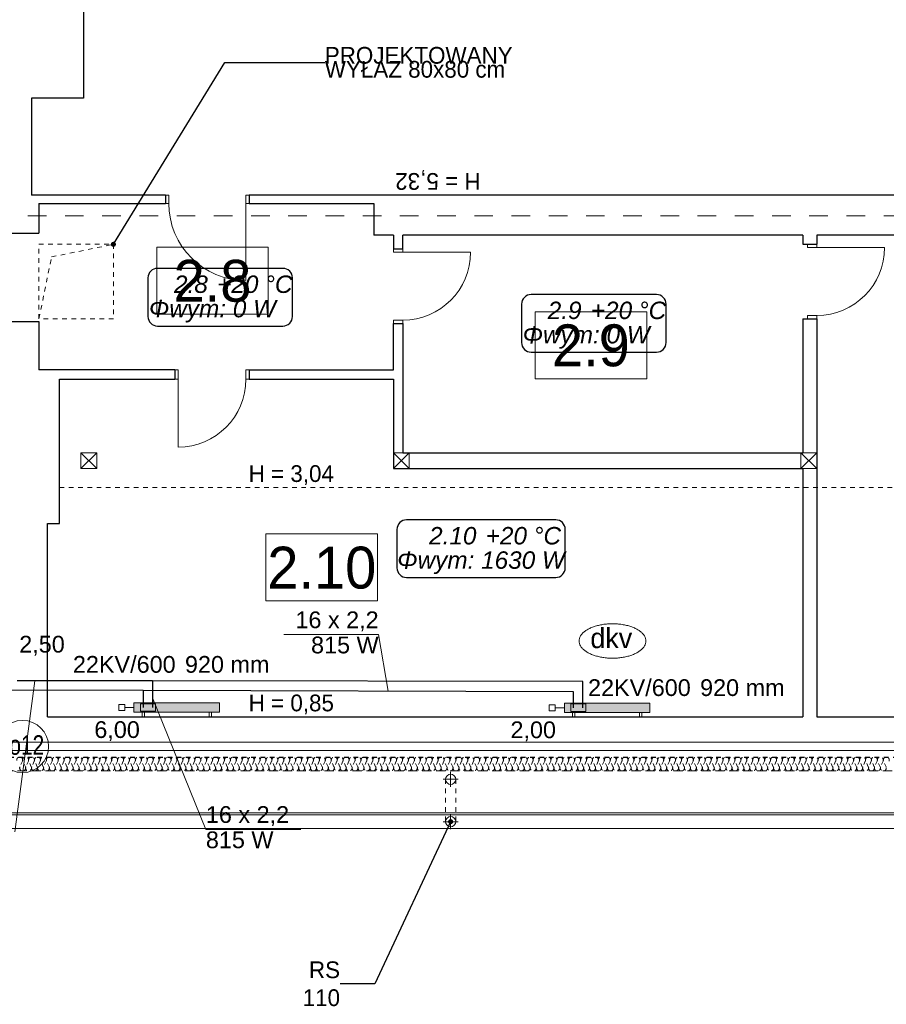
# Model space of a CAD drawing. Header units: millimetres. Extents: x -17429 to 155243, y -2908 to 188569.
# Tile 103 of 113: x 11207 to 20522, y 128808 to 139390. Entities that reach past the tile are written whole.
import ezdxf
from ezdxf.lldxf.tags import DXFTag

# ---------------------------------------------------------------- set-up
doc = ezdxf.new("R2010")
doc.units = ezdxf.units.MM
doc.header["$MEASUREMENT"] = 0
for name, pattern in [('Hidden Line', [100, 50, -50]), ('Hidden Line copy', [80, 40, -40]), ('Krawędzie ukryte', [150, 100, -50]), ('Przerywana', [400, 200, -200])]:
    doc.linetypes.add(name, pattern=pattern)
doc.layers.get('0').update_dxf_attribs({"lineweight": 5})
for name, color, linetype, lineweight in [('#piony', 7, 'Continuous', 5), ('Arch opisy_Nr_Pióra__1', 252, 'Continuous', 25), ('Arch opisy_Nr_Pióra__21', 252, 'Continuous', 13), ('INWENT DACH_Nr_Pióra__21', 7, 'Continuous', 13), ('INWENT KONST. DREWNIANA_Nr_Pióra__21', 7, 'Continuous', 13), ('INWENT ODWODNIENIE_Nr_Pióra__21', 252, 'Continuous', 13), ('INWENT OPISY_Nr_Pióra__21', 252, 'Continuous', 13), ('INWENT. DRZWI_Nr_Pióra__21', 7, 'Continuous', 13), ('INWENT.ŚCIANY_Nr_Pióra__1', 252, 'Continuous', 25)]:
    doc.layers.add(name, color=color, linetype=linetype, lineweight=lineweight)
for name, color, linetype in [('#podkład', 252, 'Continuous'), ('Arch ocieplenie', 252, 'Continuous'), ('IS_Armatura_podłączeniowa_grz._dolnozas.', 255, 'SOLID'), ('IS_Armatura_Therm', 7, 'SOLID'), ('IS_Grafika', 7, 'SOLID'), ('IS_Grzejniki_Plan_rzut', 7, 'SOLID'), ('IS_Opisy_działek_Therm', 7, 'SOLID'), ('IS_Powrót', 5, 'DASH'), ('IS_Text_Armatury_Therm', 7, 'Continuous'), ('IS_Text_Konstrukcji', 7, 'Continuous'), ('IS_Text_Odbiornikow_Therm', 7, 'Continuous'), ('IS_Zasilanie', 1, 'SOLID')]:
    doc.layers.add(name, color=color, linetype=linetype)
doc.layers.add('arch izolacje_Nr_Pióra__3', color=7, linetype='Continuous', lineweight=13, true_color=0xff6600)
doc.layers.add('Arch ocieplenie_Nr_Pióra__22', color=7, linetype='Continuous', lineweight=9, true_color=0x7f7f7f)
doc.styles.add('GENERATED_STYLE_2', font='txt')
doc.styles.add('GENERATED_STYLE_3', font='txt')
doc.styles.add('GENERATED_STYLE_4', font='txt')
doc.styles.add('MtXpl_Arial', font='txt', dxfattribs={"height": 0.2})
doc.styles.get("Standard").update_dxf_attribs({"font": 'arial.ttf', "bigfont": 'BIGFONT.SHX'})
tags = doc.linetypes.add('DASH', pattern=[15, 10, -5]).pattern_tags.tags
tags[6:7] = [DXFTag(74, 4), DXFTag(75, 0), DXFTag(340, '0'), DXFTag(46, 0.0), DXFTag(50, 0.0), DXFTag(44, 0.0), DXFTag(45, 0.0)]
tags[4:5] = [DXFTag(74, 4), DXFTag(75, 0), DXFTag(340, '0'), DXFTag(46, 0.0), DXFTag(50, 0.0), DXFTag(44, 0.0), DXFTag(45, 0.0)]
tags = doc.linetypes.add('SOLID', pattern=[10, 10, 0]).pattern_tags.tags
tags[6:7] = [DXFTag(74, 4), DXFTag(75, 0), DXFTag(340, '0'), DXFTag(46, 0.0), DXFTag(50, 0.0), DXFTag(44, 0.0), DXFTag(45, 0.0)]
tags[4:5] = [DXFTag(74, 4), DXFTag(75, 0), DXFTag(340, '0'), DXFTag(46, 0.0), DXFTag(50, 0.0), DXFTag(44, 0.0), DXFTag(45, 0.0)]
doc.dimstyles.new('GENERATED_STYLE__6', dxfattribs={"dimtxt": 0.18, "dimasz": 109.44, "dimexe": 0.18, "dimexo": 0.0625, "dimgap": 0.09, "dimtad": 0, "dimtih": 1, "dimtoh": 1, "dimdec": 4, "dimzin": 0, "dimdsep": 46, "dimcen": 0.09, "dimadec": 0, "dimazin": 0, "dimtfac": 1, "dimtdec": 4, "dimtmove": 0, "dimatfit": 3, "dimldrblk": 'ARROWHEAD_11', "dimfxl": 1, "dimtolj": 1, "dimtzin": 0, "dimarcsym": 0})

# ---------------------------------------------------------------- blocks, each defined once
blk = doc.blocks.new('Izolacja cieplna 14_123', base_point=(32134, 131466))
at = {"layer": 'Arch ocieplenie_Nr_Pióra__22', "linetype": 'Hidden Line copy'}
for p, q in [((11236, 131421), (11209, 131361)), ((11268, 131361), (11241, 131421)), ((11300, 131421), (11273, 131361)), ((11331, 131361), (11305, 131421)), ((11363, 131421), (11337, 131361)), ((11395, 131361), (11369, 131421)), ((11427, 131421), (11401, 131361)), ((11459, 131361), (11433, 131421)), ((11491, 131421), (11464, 131361)), ((11523, 131361), (11496, 131421)), ((11555, 131421), (11528, 131361)), ((11587, 131361), (11560, 131421)), ((11619, 131421), (11592, 131361)), ((11650, 131361), (11624, 131421)), ((11682, 131421), (11656, 131361)), ((11714, 131361), (11688, 131421)), ((11746, 131421), (11720, 131361)), ((11778, 131361), (11752, 131421)), ((11810, 131421), (11783, 131361)), ((11842, 131361), (11815, 131421)), ((11874, 131421), (11847, 131361)), ((11906, 131361), (11879, 131421)), ((11938, 131421), (11911, 131361)), ((11969, 131361), (11943, 131421)), ((12001, 131421), (11975, 131361)), ((12033, 131361), (12007, 131421)), ((12065, 131421), (12039, 131361)), ((12097, 131361), (12071, 131421)), ((12129, 131421), (12102, 131361)), ((12161, 131361), (12134, 131421)), ((12193, 131421), (12166, 131361)), ((12225, 131361), (12198, 131421)), ((12257, 131421), (12230, 131361)), ((12288, 131361), (12262, 131421)), ((12320, 131421), (12294, 131361)), ((12352, 131361), (12326, 131421)), ((12384, 131421), (12358, 131361)), ((12416, 131361), (12390, 131421)), ((12448, 131421), (12421, 131361)), ((12480, 131361), (12453, 131421)), ((12512, 131421), (12485, 131361)), ((12544, 131361), (12517, 131421)), ((12576, 131421), (12549, 131361)), ((12608, 131361), (12581, 131421)), ((12639, 131421), (12613, 131361)), ((12671, 131361), (12645, 131421)), ((12703, 131421), (12677, 131361)), ((12735, 131361), (12709, 131421)), ((12767, 131421), (12740, 131361)), ((12799, 131361), (12772, 131421)), ((12831, 131421), (12804, 131361)), ((12863, 131361), (12836, 131421)), ((12895, 131421), (12868, 131361)), ((12927, 131361), (12900, 131421)), ((12958, 131421), (12932, 131361)), ((12990, 131361), (12964, 131421)), ((13022, 131421), (12996, 131361)), ((13054, 131361), (13028, 131421)), ((13086, 131421), (13059, 131361)), ((13118, 131361), (13091, 131421)), ((13150, 131421), (13123, 131361)), ((13182, 131361), (13155, 131421)), ((13214, 131421), (13187, 131361)), ((13246, 131361), (13219, 131421)), ((13277, 131421), (13251, 131361)), ((13309, 131361), (13283, 131421)), ((13341, 131421), (13315, 131361)), ((13373, 131361), (13347, 131421)), ((13405, 131421), (13379, 131361)), ((13437, 131361), (13410, 131421)), ((13469, 131421), (13442, 131361)), ((13501, 131361), (13474, 131421)), ((13533, 131421), (13506, 131361)), ((13565, 131361), (13538, 131421)), ((13596, 131421), (13570, 131361)), ((13628, 131361), (13602, 131421)), ((13660, 131421), (13634, 131361)), ((13692, 131361), (13666, 131421)), ((13724, 131421), (13698, 131361)), ((13756, 131361), (13729, 131421)), ((13788, 131421), (13761, 131361)), ((13820, 131361), (13793, 131421)), ((13852, 131421), (13825, 131361)), ((13884, 131361), (13857, 131421)), ((13915, 131421), (13889, 131361)), ((13947, 131361), (13921, 131421)), ((13979, 131421), (13953, 131361)), ((14011, 131361), (13985, 131421)), ((14043, 131421), (14017, 131361)), ((14075, 131361), (14048, 131421)), ((14107, 131421), (14080, 131361)), ((14139, 131361), (14112, 131421)), ((14171, 131421), (14144, 131361)), ((14203, 131361), (14176, 131421)), ((14234, 131421), (14208, 131361)), ((14266, 131361), (14240, 131421)), ((14298, 131421), (14272, 131361)), ((14330, 131361), (14304, 131421)), ((14362, 131421), (14336, 131361)), ((14394, 131361), (14367, 131421)), ((14426, 131421), (14399, 131361)), ((14458, 131361), (14431, 131421)), ((14490, 131421), (14463, 131361)), ((14522, 131361), (14495, 131421)), ((14554, 131421), (14527, 131361)), ((14585, 131361), (14559, 131421)), ((14617, 131421), (14591, 131361)), ((14649, 131361), (14623, 131421)), ((14681, 131421), (14655, 131361)), ((14713, 131361), (14686, 131421)), ((14745, 131421), (14718, 131361)), ((14777, 131361), (14750, 131421)), ((14809, 131421), (14782, 131361)), ((14841, 131361), (14814, 131421)), ((14873, 131421), (14846, 131361)), ((14904, 131361), (14878, 131421)), ((14936, 131421), (14910, 131361)), ((14968, 131361), (14942, 131421)), ((15000, 131421), (14974, 131361)), ((15032, 131361), (15005, 131421)), ((15064, 131421), (15037, 131361)), ((15096, 131361), (15069, 131421)), ((15128, 131421), (15101, 131361)), ((15160, 131361), (15133, 131421)), ((15192, 131421), (15165, 131361)), ((15223, 131361), (15197, 131421)), ((15255, 131421), (15229, 131361)), ((15287, 131361), (15261, 131421)), ((15319, 131421), (15293, 131361)), ((15351, 131361), (15325, 131421)), ((15383, 131421), (15356, 131361)), ((15415, 131361), (15388, 131421)), ((15447, 131421), (15420, 131361)), ((15479, 131361), (15452, 131421)), ((15511, 131421), (15484, 131361)), ((15542, 131361), (15516, 131421)), ((15574, 131421), (15548, 131361)), ((15606, 131361), (15580, 131421)), ((15638, 131421), (15612, 131361)), ((15670, 131361), (15644, 131421)), ((15702, 131421), (15675, 131361)), ((15734, 131361), (15707, 131421)), ((15766, 131421), (15739, 131361)), ((15798, 131361), (15771, 131421)), ((15830, 131421), (15803, 131361)), ((15861, 131361), (15835, 131421)), ((15893, 131421), (15867, 131361)), ((15925, 131361), (15899, 131421)), ((15957, 131421), (15931, 131361)), ((15989, 131361), (15963, 131421)), ((16021, 131421), (15994, 131361)), ((16053, 131361), (16026, 131421)), ((16085, 131421), (16058, 131361)), ((16117, 131361), (16090, 131421)), ((16149, 131421), (16122, 131361)), ((16181, 131361), (16154, 131421)), ((16212, 131421), (16186, 131361)), ((16244, 131361), (16218, 131421)), ((16276, 131421), (16250, 131361)), ((16308, 131361), (16282, 131421)), ((16340, 131421), (16313, 131361)), ((16372, 131361), (16345, 131421)), ((16404, 131421), (16377, 131361)), ((16436, 131361), (16409, 131421)), ((16468, 131421), (16441, 131361)), ((16500, 131361), (16473, 131421)), ((16531, 131421), (16505, 131361)), ((16563, 131361), (16537, 131421)), ((16595, 131421), (16569, 131361)), ((16627, 131361), (16601, 131421)), ((16659, 131421), (16632, 131361)), ((16691, 131361), (16664, 131421)), ((16723, 131421), (16696, 131361)), ((16755, 131361), (16728, 131421)), ((16787, 131421), (16760, 131361)), ((16819, 131361), (16792, 131421)), ((16850, 131421), (16824, 131361)), ((16882, 131361), (16856, 131421)), ((16914, 131421), (16888, 131361)), ((16946, 131361), (16920, 131421)), ((16978, 131421), (16952, 131361)), ((17010, 131361), (16983, 131421)), ((17042, 131421), (17015, 131361)), ((17074, 131361), (17047, 131421)), ((17106, 131421), (17079, 131361)), ((17138, 131361), (17111, 131421)), ((17169, 131421), (17143, 131361)), ((17201, 131361), (17175, 131421)), ((17233, 131421), (17207, 131361)), ((17265, 131361), (17239, 131421)), ((17297, 131421), (17271, 131361)), ((17329, 131361), (17302, 131421)), ((17361, 131421), (17334, 131361)), ((17393, 131361), (17366, 131421)), ((17425, 131421), (17398, 131361)), ((17457, 131361), (17430, 131421)), ((17488, 131421), (17462, 131361)), ((17520, 131361), (17494, 131421)), ((17552, 131421), (17526, 131361)), ((17584, 131361), (17558, 131421)), ((17616, 131421), (17590, 131361)), ((17648, 131361), (17621, 131421)), ((17680, 131421), (17653, 131361)), ((17712, 131361), (17685, 131421)), ((17744, 131421), (17717, 131361)), ((17776, 131361), (17749, 131421)), ((17807, 131421), (17781, 131361)), ((17839, 131361), (17813, 131421)), ((17871, 131421), (17845, 131361)), ((17903, 131361), (17877, 131421)), ((17935, 131421), (17909, 131361)), ((17967, 131361), (17940, 131421)), ((17999, 131421), (17972, 131361)), ((18031, 131361), (18004, 131421)), ((18063, 131421), (18036, 131361)), ((18095, 131361), (18068, 131421)), ((18127, 131421), (18100, 131361)), ((18158, 131361), (18132, 131421)), ((18190, 131421), (18164, 131361)), ((18222, 131361), (18196, 131421)), ((18254, 131421), (18228, 131361)), ((18286, 131361), (18259, 131421)), ((18318, 131421), (18291, 131361)), ((18350, 131361), (18323, 131421)), ((18382, 131421), (18355, 131361)), ((18414, 131361), (18387, 131421)), ((18446, 131421), (18419, 131361)), ((18477, 131361), (18451, 131421)), ((18509, 131421), (18483, 131361)), ((18541, 131361), (18515, 131421)), ((18573, 131421), (18547, 131361)), ((18605, 131361), (18578, 131421)), ((18637, 131421), (18610, 131361)), ((18669, 131361), (18642, 131421)), ((18701, 131421), (18674, 131361)), ((18733, 131361), (18706, 131421)), ((18765, 131421), (18738, 131361)), ((18796, 131361), (18770, 131421)), ((18828, 131421), (18802, 131361)), ((18860, 131361), (18834, 131421)), ((18892, 131421), (18866, 131361)), ((18924, 131361), (18898, 131421)), ((18956, 131421), (18929, 131361)), ((18988, 131361), (18961, 131421)), ((19020, 131421), (18993, 131361)), ((19052, 131361), (19025, 131421)), ((19084, 131421), (19057, 131361)), ((19115, 131361), (19089, 131421)), ((19147, 131421), (19121, 131361)), ((19179, 131361), (19153, 131421)), ((19211, 131421), (19185, 131361)), ((19243, 131361), (19217, 131421)), ((19275, 131421), (19248, 131361)), ((19307, 131361), (19280, 131421)), ((19339, 131421), (19312, 131361)), ((19371, 131361), (19344, 131421)), ((19403, 131421), (19376, 131361)), ((19434, 131361), (19408, 131421)), ((19466, 131421), (19440, 131361)), ((19498, 131361), (19472, 131421)), ((19530, 131421), (19504, 131361)), ((19562, 131361), (19536, 131421)), ((19594, 131421), (19567, 131361)), ((19626, 131361), (19599, 131421)), ((19658, 131421), (19631, 131361)), ((19690, 131361), (19663, 131421)), ((19722, 131421), (19695, 131361)), ((19754, 131361), (19727, 131421)), ((19785, 131421), (19759, 131361)), ((19817, 131361), (19791, 131421)), ((19849, 131421), (19823, 131361)), ((19881, 131361), (19855, 131421)), ((19913, 131421), (19886, 131361)), ((19945, 131361), (19918, 131421)), ((19977, 131421), (19950, 131361)), ((20009, 131361), (19982, 131421)), ((20041, 131421), (20014, 131361)), ((20073, 131361), (20046, 131421)), ((20104, 131421), (20078, 131361)), ((20136, 131361), (20110, 131421)), ((20168, 131421), (20142, 131361)), ((20200, 131361), (20174, 131421)), ((20232, 131421), (20205, 131361)), ((20264, 131361), (20237, 131421)), ((20296, 131421), (20269, 131361)), ((20328, 131361), (20301, 131421)), ((20360, 131421), (20333, 131361)), ((20392, 131361), (20365, 131421)), ((20423, 131421), (20397, 131361)), ((20455, 131361), (20429, 131421)), ((20487, 131421), (20461, 131361)), ((20519, 131361), (20493, 131421))]:
    blk.add_line(p, q, dxfattribs=at)
for centre, start, end in [((11207, 131434), 336.3487, 203.6513), ((11270, 131434), 336.3487, 203.6513), ((11334, 131434), 336.3487, 203.6513), ((11398, 131434), 336.3487, 203.6513), ((11462, 131434), 336.3487, 203.6513), ((11526, 131434), 336.3487, 203.6513), ((11589, 131434), 336.3487, 203.6513), ((11653, 131434), 336.3487, 203.6513), ((11717, 131434), 336.3487, 203.6513), ((11781, 131434), 336.3487, 203.6513), ((11845, 131434), 336.3487, 203.6513), ((11908, 131434), 336.3487, 203.6513), ((11972, 131434), 336.3487, 203.6513), ((12036, 131434), 336.3487, 203.6513), ((12100, 131434), 336.3487, 203.6513), ((12164, 131434), 336.3487, 203.6513), ((12227, 131434), 336.3487, 203.6513), ((12291, 131434), 336.3487, 203.6513), ((12355, 131434), 336.3487, 203.6513), ((12419, 131434), 336.3487, 203.6513), ((12483, 131434), 336.3487, 203.6513), ((12546, 131434), 336.3487, 203.6513), ((12610, 131434), 336.3487, 203.6513), ((12674, 131434), 336.3487, 203.6513), ((12738, 131434), 336.3487, 203.6513), ((12802, 131434), 336.3487, 203.6513), ((12865, 131434), 336.3487, 203.6513), ((12929, 131434), 336.3487, 203.6513), ((12993, 131434), 336.3487, 203.6513), ((13057, 131434), 336.3487, 203.6513), ((13121, 131434), 336.3487, 203.6513), ((13184, 131434), 336.3487, 203.6513), ((13248, 131434), 336.3487, 203.6513), ((13312, 131434), 336.3487, 203.6513), ((13376, 131434), 336.3487, 203.6513), ((13440, 131434), 336.3487, 203.6513), ((13503, 131434), 336.3487, 203.6513), ((13567, 131434), 336.3487, 203.6513), ((13631, 131434), 336.3487, 203.6513), ((13695, 131434), 336.3487, 203.6513), ((13759, 131434), 336.3487, 203.6513), ((13822, 131434), 336.3487, 203.6513), ((13886, 131434), 336.3487, 203.6513), ((13950, 131434), 336.3487, 203.6513), ((14014, 131434), 336.3487, 203.6513), ((14078, 131434), 336.3487, 203.6513), ((14141, 131434), 336.3487, 203.6513), ((14205, 131434), 336.3487, 203.6513), ((14269, 131434), 336.3487, 203.6513), ((14333, 131434), 336.3487, 203.6513), ((14397, 131434), 336.3487, 203.6513), ((14460, 131434), 336.3487, 203.6513), ((14524, 131434), 336.3487, 203.6513), ((14588, 131434), 336.3487, 203.6513), ((14652, 131434), 336.3487, 203.6513), ((14716, 131434), 336.3487, 203.6513), ((14780, 131434), 336.3487, 203.6513), ((14843, 131434), 336.3487, 203.6513), ((14907, 131434), 336.3487, 203.6513), ((14971, 131434), 336.3487, 203.6513), ((15035, 131434), 336.3487, 203.6513), ((15099, 131434), 336.3487, 203.6513), ((15162, 131434), 336.3487, 203.6513), ((15226, 131434), 336.3487, 203.6513), ((15290, 131434), 336.3487, 203.6513), ((15354, 131434), 336.3487, 203.6513), ((15418, 131434), 336.3487, 203.6513), ((15481, 131434), 336.3487, 203.6513), ((15545, 131434), 336.3487, 203.6513), ((15609, 131434), 336.3487, 203.6513), ((15673, 131434), 336.3487, 203.6513), ((15737, 131434), 336.3487, 203.6513), ((15800, 131434), 336.3487, 203.6513), ((15864, 131434), 336.3487, 203.6513), ((15928, 131434), 336.3487, 203.6513), ((15992, 131434), 336.3487, 203.6513), ((16056, 131434), 336.3487, 203.6513), ((16119, 131434), 336.3487, 203.6513), ((16183, 131434), 336.3487, 203.6513), ((16247, 131434), 336.3487, 203.6513), ((16311, 131434), 336.3487, 203.6513), ((16375, 131434), 336.3487, 203.6513), ((16438, 131434), 336.3487, 203.6513), ((16502, 131434), 336.3487, 203.6513), ((16566, 131434), 336.3487, 203.6513), ((16630, 131434), 336.3487, 203.6513), ((16694, 131434), 336.3487, 203.6513), ((16757, 131434), 336.3487, 203.6513), ((16821, 131434), 336.3487, 203.6513), ((16885, 131434), 336.3487, 203.6513), ((16949, 131434), 336.3487, 203.6513), ((17013, 131434), 336.3487, 203.6513), ((17076, 131434), 336.3487, 203.6513), ((17140, 131434), 336.3487, 203.6513), ((17204, 131434), 336.3487, 203.6513), ((17268, 131434), 336.3487, 203.6513), ((17332, 131434), 336.3487, 203.6513), ((17395, 131434), 336.3487, 203.6513), ((17459, 131434), 336.3487, 203.6513), ((17523, 131434), 336.3487, 203.6513), ((17587, 131434), 336.3487, 203.6513), ((17651, 131434), 336.3487, 203.6513), ((17714, 131434), 336.3487, 203.6513), ((17778, 131434), 336.3487, 203.6513), ((17842, 131434), 336.3487, 203.6513), ((17906, 131434), 336.3487, 203.6513), ((17970, 131434), 336.3487, 203.6513), ((18033, 131434), 336.3487, 203.6513), ((18097, 131434), 336.3487, 203.6513), ((18161, 131434), 336.3487, 203.6513), ((18225, 131434), 336.3487, 203.6513), ((18289, 131434), 336.3487, 203.6513), ((18353, 131434), 336.3487, 203.6513), ((18416, 131434), 336.3487, 203.6513), ((18480, 131434), 336.3487, 203.6513), ((18544, 131434), 336.3487, 203.6513), ((18608, 131434), 336.3487, 203.6513), ((18672, 131434), 336.3487, 203.6513), ((18735, 131434), 336.3487, 203.6513), ((18799, 131434), 336.3487, 203.6513), ((18863, 131434), 336.3487, 203.6513), ((18927, 131434), 336.3487, 203.6513), ((18991, 131434), 336.3487, 203.6513), ((19054, 131434), 336.3487, 203.6513), ((19118, 131434), 336.3487, 203.6513), ((19182, 131434), 336.3487, 203.6513), ((19246, 131434), 336.3487, 203.6513), ((19310, 131434), 336.3487, 203.6513), ((19373, 131434), 336.3487, 203.6513), ((19437, 131434), 336.3487, 203.6513), ((19501, 131434), 336.3487, 203.6513), ((19565, 131434), 336.3487, 203.6513), ((19629, 131434), 336.3487, 203.6513), ((19692, 131434), 336.3487, 203.6513), ((19756, 131434), 336.3487, 203.6513), ((19820, 131434), 336.3487, 203.6513), ((19884, 131434), 336.3487, 203.6513), ((19948, 131434), 336.3487, 203.6513), ((20011, 131434), 336.3487, 203.6513), ((20075, 131434), 336.3487, 203.6513), ((20139, 131434), 336.3487, 203.6513), ((20203, 131434), 336.3487, 203.6513), ((20267, 131434), 336.3487, 203.6513), ((20330, 131434), 336.3487, 203.6513), ((20394, 131434), 336.3487, 203.6513), ((20458, 131434), 336.3487, 203.6513), ((20522, 131434), 336.3487, 203.6513), ((11238, 131348), 156.3487, 23.6512), ((11302, 131348), 156.3487, 23.6512), ((11366, 131348), 156.3487, 23.6512), ((11430, 131348), 156.3487, 23.6512), ((11494, 131348), 156.3487, 23.6512), ((11557, 131348), 156.3487, 23.6512), ((11621, 131348), 156.3487, 23.6512), ((11685, 131348), 156.3487, 23.6512), ((11749, 131348), 156.3487, 23.6512), ((11813, 131348), 156.3487, 23.6512), ((11876, 131348), 156.3487, 23.6512), ((11940, 131348), 156.3487, 23.6512), ((12004, 131348), 156.3487, 23.6512), ((12068, 131348), 156.3487, 23.6512), ((12132, 131348), 156.3487, 23.6512), ((12195, 131348), 156.3487, 23.6512), ((12259, 131348), 156.3487, 23.6512), ((12323, 131348), 156.3487, 23.6512), ((12387, 131348), 156.3487, 23.6512), ((12451, 131348), 156.3487, 23.6512), ((12514, 131348), 156.3487, 23.6512), ((12578, 131348), 156.3487, 23.6512), ((12642, 131348), 156.3487, 23.6512), ((12706, 131348), 156.3487, 23.6512), ((12770, 131348), 156.3487, 23.6512), ((12833, 131348), 156.3487, 23.6512), ((12897, 131348), 156.3487, 23.6512), ((12961, 131348), 156.3487, 23.6512), ((13025, 131348), 156.3487, 23.6512), ((13089, 131348), 156.3487, 23.6512), ((13153, 131348), 156.3487, 23.6512), ((13216, 131348), 156.3487, 23.6512), ((13280, 131348), 156.3487, 23.6512), ((13344, 131348), 156.3487, 23.6512), ((13408, 131348), 156.3487, 23.6512), ((13472, 131348), 156.3487, 23.6512), ((13535, 131348), 156.3487, 23.6512), ((13599, 131348), 156.3487, 23.6512), ((13663, 131348), 156.3487, 23.6512), ((13727, 131348), 156.3487, 23.6512), ((13791, 131348), 156.3487, 23.6512), ((13854, 131348), 156.3487, 23.6512), ((13918, 131348), 156.3487, 23.6512), ((13982, 131348), 156.3487, 23.6512), ((14046, 131348), 156.3487, 23.6512), ((14110, 131348), 156.3487, 23.6512), ((14173, 131348), 156.3487, 23.6512), ((14237, 131348), 156.3487, 23.6512), ((14301, 131348), 156.3487, 23.6512), ((14365, 131348), 156.3487, 23.6512), ((14429, 131348), 156.3487, 23.6512), ((14492, 131348), 156.3487, 23.6512), ((14556, 131348), 156.3487, 23.6512), ((14620, 131348), 156.3487, 23.6512), ((14684, 131348), 156.3487, 23.6512), ((14748, 131348), 156.3487, 23.6512), ((14811, 131348), 156.3487, 23.6512), ((14875, 131348), 156.3487, 23.6512), ((14939, 131348), 156.3487, 23.6512), ((15003, 131348), 156.3487, 23.6512), ((15067, 131348), 156.3487, 23.6512), ((15130, 131348), 156.3487, 23.6512), ((15194, 131348), 156.3487, 23.6512), ((15258, 131348), 156.3487, 23.6512), ((15322, 131348), 156.3487, 23.6512), ((15386, 131348), 156.3487, 23.6512), ((15449, 131348), 156.3487, 23.6512), ((15513, 131348), 156.3487, 23.6512), ((15577, 131348), 156.3487, 23.6512), ((15641, 131348), 156.3487, 23.6512), ((15705, 131348), 156.3487, 23.6512), ((15768, 131348), 156.3487, 23.6512), ((15832, 131348), 156.3487, 23.6512), ((15896, 131348), 156.3487, 23.6512), ((15960, 131348), 156.3487, 23.6512), ((16024, 131348), 156.3487, 23.6512), ((16087, 131348), 156.3487, 23.6512), ((16151, 131348), 156.3487, 23.6512), ((16215, 131348), 156.3487, 23.6512), ((16279, 131348), 156.3487, 23.6512), ((16343, 131348), 156.3487, 23.6512), ((16406, 131348), 156.3487, 23.6512), ((16470, 131348), 156.3487, 23.6512), ((16534, 131348), 156.3487, 23.6512), ((16598, 131348), 156.3487, 23.6512), ((16662, 131348), 156.3487, 23.6512), ((16726, 131348), 156.3487, 23.6512), ((16789, 131348), 156.3487, 23.6512), ((16853, 131348), 156.3487, 23.6512), ((16917, 131348), 156.3487, 23.6512), ((16981, 131348), 156.3487, 23.6512), ((17045, 131348), 156.3487, 23.6512), ((17108, 131348), 156.3487, 23.6512), ((17172, 131348), 156.3487, 23.6512), ((17236, 131348), 156.3487, 23.6512), ((17300, 131348), 156.3487, 23.6512), ((17364, 131348), 156.3487, 23.6512), ((17427, 131348), 156.3487, 23.6512), ((17491, 131348), 156.3487, 23.6512), ((17555, 131348), 156.3487, 23.6512), ((17619, 131348), 156.3487, 23.6512), ((17683, 131348), 156.3487, 23.6512), ((17746, 131348), 156.3487, 23.6512), ((17810, 131348), 156.3487, 23.6512), ((17874, 131348), 156.3487, 23.6512), ((17938, 131348), 156.3487, 23.6512), ((18002, 131348), 156.3487, 23.6512), ((18065, 131348), 156.3487, 23.6512), ((18129, 131348), 156.3487, 23.6512), ((18193, 131348), 156.3487, 23.6512), ((18257, 131348), 156.3487, 23.6512), ((18321, 131348), 156.3487, 23.6512), ((18384, 131348), 156.3487, 23.6512), ((18448, 131348), 156.3487, 23.6512), ((18512, 131348), 156.3487, 23.6512), ((18576, 131348), 156.3487, 23.6512), ((18640, 131348), 156.3487, 23.6512), ((18703, 131348), 156.3487, 23.6512), ((18767, 131348), 156.3487, 23.6512), ((18831, 131348), 156.3487, 23.6512), ((18895, 131348), 156.3487, 23.6512), ((18959, 131348), 156.3487, 23.6512), ((19022, 131348), 156.3487, 23.6512), ((19086, 131348), 156.3487, 23.6512), ((19150, 131348), 156.3487, 23.6512), ((19214, 131348), 156.3487, 23.6512), ((19278, 131348), 156.3487, 23.6512), ((19341, 131348), 156.3487, 23.6512), ((19405, 131348), 156.3487, 23.6512), ((19469, 131348), 156.3487, 23.6512), ((19533, 131348), 156.3487, 23.6512), ((19597, 131348), 156.3487, 23.6512), ((19660, 131348), 156.3487, 23.6512), ((19724, 131348), 156.3487, 23.6512), ((19788, 131348), 156.3487, 23.6512), ((19852, 131348), 156.3487, 23.6512), ((19916, 131348), 156.3487, 23.6512), ((19979, 131348), 156.3487, 23.6512), ((20043, 131348), 156.3487, 23.6512), ((20107, 131348), 156.3487, 23.6512), ((20171, 131348), 156.3487, 23.6512), ((20235, 131348), 156.3487, 23.6512), ((20299, 131348), 156.3487, 23.6512), ((20362, 131348), 156.3487, 23.6512), ((20426, 131348), 156.3487, 23.6512), ((20490, 131348), 156.3487, 23.6512)]:
    blk.add_arc(centre, 31.9, start, end, dxfattribs=at)
blk = doc.blocks.new('ARROWHEAD_11')
at = {"color": 0, "linetype": 'Continuous', "lineweight": 0}
blk.add_line((0, 0), (-1, 0), dxfattribs=at)
at = {"color": 0, "linetype": 'Continuous', "lineweight": 0, "const_width": 0.25, "flags": 128}
blk.add_lwpolyline([(-0.125, 0, 1), (0.125, 0, 1)], format="xyb", close=True, dxfattribs=at)
blk = doc.blocks.new('piwnica')
at = {"layer": 'arch izolacje_Nr_Pióra__3', "color": 252, "linetype": 'Krawędzie ukryte'}
blk.add_line((32134, 131316), (-11061, 131316), dxfattribs=at)
at = {"layer": 'Arch opisy_Nr_Pióra__21', "color": 252, "linetype": 'Continuous'}
for p, q in [((13879, 136946), (12679, 136946)), ((12679, 136946), (12679, 136226)), ((13879, 136226), (13879, 136946)), ((12679, 136226), (13879, 136226)), ((17946, 136252), (16746, 136252)), ((16746, 136252), (16746, 135532)), ((17946, 135532), (17946, 136252)), ((16746, 135532), (17946, 135532)), ((15054, 133863), (13854, 133863)), ((13854, 133863), (13854, 133143)), ((15054, 133143), (15054, 133863)), ((13854, 133143), (15054, 133143))]:
    blk.add_line(p, q, dxfattribs=at)
at = {"layer": 'INWENT DACH_Nr_Pióra__21', "color": 252, "linetype": 'Przerywana'}
blk.add_line((-11506, 137281), (32584, 137281), dxfattribs=at)
at = {"layer": 'INWENT DACH_Nr_Pióra__21', "color": 252, "linetype": 'Hidden Line'}
for p, q in [((11414, 136176), (11414, 136976)), ((11414, 136976), (12214, 136976)), ((11549, 136841), (12214, 136976)), ((12214, 136976), (12214, 136176)), ((11414, 136176), (11549, 136841)), ((12214, 136176), (11414, 136176)), ((11634, 134361), (31544, 134361))]:
    blk.add_line(p, q, dxfattribs=at)
at = {"layer": 'INWENT DACH_Nr_Pióra__21', "color": 252, "linetype": 'Continuous'}
for p, q in [((-11506, 131626), (32584, 131626)), ((-11506, 131536), (32584, 131536)), ((-11506, 130866), (32584, 130866)), ((-11506, 130846), (32584, 130846)), ((-11506, 130696), (32584, 130696))]:
    blk.add_line(p, q, dxfattribs=at)
at = {"layer": 'INWENT KONST. DREWNIANA_Nr_Pióra__21', "color": 252, "linetype": 'Continuous'}
for p, q in [((11864, 134736), (12034, 134736)), ((11864, 134566), (11864, 134736)), ((11864, 134566), (12034, 134736)), ((11864, 134736), (12034, 134566)), ((12034, 134736), (12034, 134566)), ((15224, 134736), (15394, 134736)), ((15224, 134566), (15224, 134736)), ((15224, 134566), (15394, 134736)), ((15224, 134736), (15394, 134566)), ((15394, 134736), (15394, 134566)), ((19604, 134736), (19774, 134736)), ((19604, 134566), (19604, 134736)), ((19604, 134566), (19774, 134736)), ((19604, 134736), (19774, 134566)), ((19774, 134736), (19774, 134566)), ((12034, 134566), (11864, 134566)), ((15394, 134566), (15224, 134566)), ((19774, 134566), (19604, 134566))]:
    blk.add_line(p, q, dxfattribs=at)
at = {"layer": 'INWENT ODWODNIENIE_Nr_Pióra__21', "color": 252, "linetype": 'Continuous'}
for p, q in [((15759, 131226), (15919, 131226)), ((15839, 131146), (15839, 131306)), ((15839, 130691), (15839, 130851)), ((15759, 130771), (15919, 130771))]:
    blk.add_line(p, q, dxfattribs=at)
at = {"layer": 'INWENT ODWODNIENIE_Nr_Pióra__21', "color": 252, "linetype": 'Hidden Line'}
for p, q in [((15784, 131226), (15784, 130771)), ((15894, 131226), (15894, 130771))]:
    blk.add_line(p, q, dxfattribs=at)
at = {"layer": 'INWENT ODWODNIENIE_Nr_Pióra__21', "color": 252, "linetype": 'Continuous'}
for centre in [(15839, 131226), (15839, 130771)]:
    blk.add_circle(centre, 55, dxfattribs=at)
at = {"layer": 'INWENT. DRZWI_Nr_Pióra__21', "color": 252, "linetype": 'Continuous'}
for p, q in [((12809, 137506), (12774, 137506)), ((12809, 137416), (12809, 137506)), ((13639, 137506), (13674, 137506)), ((13639, 137416), (13639, 137506)), ((12809, 137416), (12774, 137416)), ((13639, 137416), (13674, 137416)), ((13639, 137416), (13639, 136586)), ((19674, 136941), (19674, 136976)), ((19774, 136941), (19674, 136941)), ((19774, 136941), (19774, 136976)), ((19774, 136941), (20504, 136941)), ((15224, 136891), (15224, 136926)), ((15324, 136891), (15224, 136891)), ((15324, 136891), (15324, 136926)), ((15324, 136891), (16054, 136891)), ((19674, 136211), (19674, 136176)), ((19774, 136211), (19674, 136211)), ((19774, 136211), (19774, 136176)), ((15224, 136161), (15224, 136126)), ((15324, 136161), (15224, 136161)), ((15324, 136161), (15324, 136126)), ((12909, 135626), (12874, 135626)), ((12909, 135526), (12909, 135626)), ((13639, 135626), (13674, 135626)), ((13639, 135526), (13639, 135626)), ((12909, 135526), (12874, 135526)), ((12909, 135526), (12909, 134796)), ((13639, 135526), (13674, 135526))]:
    blk.add_line(p, q, dxfattribs=at)
for centre, radius, start, end in [((13639, 137416), 830, 180, 270), ((19774, 136941), 730, 270, 0), ((15324, 136891), 730, 270, 0), ((12909, 135526), 730, 270, 0)]:
    blk.add_arc(centre, radius, start, end, dxfattribs=at)
at = {"layer": 'INWENT.ŚCIANY_Nr_Pióra__1', "color": 252, "linetype": 'Continuous'}
for p, q in [((11893, 140516), (11893, 138546)), ((11893, 138546), (11334, 138546)), ((11334, 138546), (11334, 137506)), ((12774, 137506), (11334, 137506)), ((12774, 137506), (12774, 137416)), ((27924, 137506), (13674, 137506)), ((13674, 137506), (13674, 137416)), ((11414, 137416), (11414, 137096)), ((11414, 137416), (12774, 137416)), ((13674, 137416), (15014, 137416)), ((15014, 137416), (15014, 137076)), ((11094, 137096), (11414, 137096)), ((15224, 137076), (15014, 137076)), ((15224, 137076), (15224, 136926)), ((15324, 136926), (15324, 137076)), ((19624, 137076), (15324, 137076)), ((19624, 137076), (19624, 136976)), ((19774, 137076), (19774, 136976)), ((25864, 137076), (19774, 137076)), ((19624, 136976), (19774, 136976)), ((15224, 136926), (15324, 136926)), ((11094, 136146), (11414, 136146)), ((11414, 136146), (11414, 135626)), ((15224, 136126), (15324, 136126)), ((15224, 135626), (15224, 136126)), ((15324, 136126), (15324, 134736)), ((19624, 136176), (19774, 136176)), ((19624, 136176), (19624, 134736)), ((19774, 136176), (19774, 131896)), ((12874, 135626), (11414, 135626)), ((12874, 135626), (12874, 135526)), ((13674, 135626), (13674, 135526)), ((13674, 135626), (15224, 135626)), ((11634, 133976), (11634, 135526)), ((11634, 135526), (12874, 135526)), ((13674, 135526), (15224, 135526)), ((15224, 135526), (15224, 134566)), ((15324, 134736), (19624, 134736)), ((15224, 134566), (19624, 134566)), ((19624, 134566), (19624, 131896)), ((11504, 131896), (11504, 133976)), ((11504, 133976), (11634, 133976)), ((11504, 131896), (19624, 131896)), ((19774, 131896), (21064, 131896))]:
    blk.add_line(p, q, dxfattribs=at)
at = {"layer": 'INWENT.ŚCIANY_Nr_Pióra__1', "color": 252, "linetype": 'Hidden Line'}
blk.add_line((-10906, 131466), (31984, 131466), dxfattribs=at)
at = {"layer": 'Arch ocieplenie', "color": 252, "linetype": 'Hidden Line copy', "lineweight": 9}
blk.add_blockref('Izolacja cieplna 14_123', (32134, 131466), dxfattribs=at)
at = {"layer": 'Arch opisy_Nr_Pióra__1', "color": 252, "linetype": 'Continuous', "char_height": 450, "attachment_point": 8, "style": 'GENERATED_STYLE_3'}
for s, insert in [('{2.8}', (13279, 136353)), ('{2.9}', (17346, 135659)), ('{2.10}', (14454, 133270))]:
    blk.add_mtext(s, dxfattribs=dict(at, insert=insert))
at = {"layer": 'Arch opisy_Nr_Pióra__21', "color": 252, "linetype": 'Continuous', "insert": (14486, 138931), "char_height": 180, "width": 1841.51, "attachment_point": 4, "line_spacing_factor": 0.500942, "style": 'GENERATED_STYLE_4'}
blk.add_mtext('{PROJEKTOWANY \\PWYŁAZ 80x80 cm}', dxfattribs=at)
at = {"layer": 'INWENT OPISY_Nr_Pióra__21', "color": 252, "linetype": 'Continuous', "insert": (15702, 137562), "char_height": 180, "attachment_point": 2, "rotation": 180, "style": 'GENERATED_STYLE_2'}
blk.add_mtext('{H = 5,32}', dxfattribs=at)
at = {"layer": 'INWENT OPISY_Nr_Pióra__21', "color": 252, "linetype": 'Continuous', "char_height": 180, "attachment_point": 2, "style": 'GENERATED_STYLE_2'}
for s, insert in [('{H = 3,04}', (14126, 134602)), ('{H = 0,85}', (14126, 132137))]:
    blk.add_mtext(s, dxfattribs=dict(at, insert=insert))
at = {"layer": 'INWENT OPISY_Nr_Pióra__21', "color": 252, "linetype": 'Continuous', "insert": (14650, 129028), "char_height": 180, "width": 692.89, "attachment_point": 6, "style": 'GENERATED_STYLE_4'}
blk.add_mtext('{RS 110}', dxfattribs=at)
at = {"layer": 'Arch opisy_Nr_Pióra__21', "color": 252, "linetype": 'Continuous', "annotation_type": 0, "has_hookline": 1, "hookline_direction": 0, "text_width": 2091}
blk.add_leader([(12214, 136976), (13411, 138930), (14486, 138931)], dimstyle='GENERATED_STYLE__6', dxfattribs=at)
at = {"layer": 'INWENT OPISY_Nr_Pióra__21', "color": 252, "linetype": 'Continuous', "annotation_type": 0, "has_hookline": 1, "hookline_direction": 1, "text_width": 394}
blk.add_leader([(15839, 130771), (15025, 129028), (14650, 129028)], dimstyle='GENERATED_STYLE__6', dxfattribs=at)

msp = doc.modelspace()

# ---------------------------------------------------------------- linework, layer by layer
at = {"layer": '#piony', "color": 7}
msp.add_circle((11237, 131579), 280, dxfattribs=at)
at = {"layer": 'IS_Armatura_podłączeniowa_grz._dolnozas.', "color": 7, "lineweight": 0, "ltscale": 10}
for p, q in [((12665, 132039), (12505, 132039)), ((12505, 132039), (12505, 131959)), ((12665, 131959), (12665, 132039)), ((17291, 132036), (17131, 132036)), ((17131, 132036), (17131, 131956)), ((17291, 131956), (17291, 132036)), ((12505, 131959), (12665, 131959)), ((17131, 131956), (17291, 131956))]:
    msp.add_line(p, q, dxfattribs=at)
at = {"layer": 'IS_Armatura_Therm', "color": 7, "lineweight": 0, "ltscale": 10}
for p, q in [((12338, 132032), (12273, 132032)), ((12273, 132032), (12273, 131967)), ((12273, 131967), (12338, 131967)), ((12338, 131967), (12338, 132032)), ((12435, 131999), (12338, 131999)), ((16964, 132028), (16899, 132028)), ((16899, 132028), (16899, 131963)), ((16899, 131963), (16964, 131963)), ((16964, 131963), (16964, 132028)), ((17061, 131996), (16964, 131996))]:
    msp.add_line(p, q, dxfattribs=at)
at = {"layer": 'IS_Grafika', "color": 7, "lineweight": 5, "ltscale": 10}
for points, knots in [([(17579, 132898), (17561, 132898), (17526, 132897), (17475, 132891), (17428, 132881), (17384, 132869), (17343, 132854), (17308, 132835), (17277, 132815), (17252, 132792), (17234, 132768), (17222, 132741), (17219, 132722), (17219, 132713)], [0, 0, 0, 0, 53.206774, 104.286131, 152.960622, 198.951577, 242.000697, 281.900205, 318.538128, 351.968842, 382.520946, 410.942343, 438.528187, 438.528187, 438.528187, 438.528187]), ([(17938, 132713), (17938, 132722), (17936, 132741), (17924, 132768), (17905, 132792), (17880, 132815), (17850, 132835), (17814, 132854), (17774, 132869), (17730, 132881), (17682, 132891), (17631, 132897), (17596, 132898), (17579, 132898)], [0, 0, 0, 0, 27.585844, 56.00724, 86.559344, 119.990058, 156.627982, 196.52749, 239.576609, 285.567565, 334.242055, 385.321413, 438.528187, 438.528187, 438.528187, 438.528187]), ([(17219, 132713), (17219, 132704), (17222, 132685), (17234, 132658), (17252, 132634), (17277, 132611), (17308, 132591), (17343, 132572), (17384, 132557), (17428, 132545), (17475, 132535), (17526, 132529), (17561, 132528), (17579, 132528)], [0, 0, 0, 0, 27.585844, 56.00724, 86.559344, 119.990058, 156.627982, 196.52749, 239.576609, 285.567565, 334.242055, 385.321413, 438.528187, 438.528187, 438.528187, 438.528187]), ([(17579, 132528), (17596, 132528), (17631, 132529), (17682, 132535), (17730, 132545), (17774, 132557), (17814, 132572), (17850, 132591), (17880, 132611), (17905, 132634), (17924, 132658), (17936, 132685), (17938, 132704), (17938, 132713)], [0, 0, 0, 0, 53.206774, 104.286131, 152.960622, 198.951577, 242.000697, 281.900205, 318.538128, 351.968842, 382.520946, 410.942343, 438.528187, 438.528187, 438.528187, 438.528187])]:
    msp.add_open_spline(points, degree=3, knots=knots, dxfattribs=at)
at = {"layer": 'IS_Grzejniki_Plan_rzut', "color": 252, "lineweight": 0, "ltscale": 10}
for p, q in [((13355, 132049), (12435, 132049)), ((12435, 132049), (12435, 131949)), ((13355, 131949), (13355, 132049)), ((17981, 132046), (17061, 132046)), ((17061, 132046), (17061, 131946)), ((17981, 131946), (17981, 132046)), ((12435, 131949), (13355, 131949)), ((12523, 131949), (12523, 131899)), ((12523, 131899), (12548, 131899)), ((12548, 131899), (12548, 131949)), ((13243, 131899), (13243, 131949)), ((13268, 131899), (13243, 131899)), ((13268, 131949), (13268, 131899)), ((17061, 131946), (17981, 131946)), ((17149, 131946), (17149, 131896)), ((17149, 131896), (17174, 131896)), ((17174, 131896), (17174, 131946)), ((17869, 131896), (17869, 131946)), ((17894, 131896), (17869, 131896)), ((17894, 131946), (17894, 131896))]:
    msp.add_line(p, q, dxfattribs=at)
at = {"layer": 'IS_Grzejniki_Plan_rzut', "color": 252, "linetype": 'Continuous', "lineweight": 0, "ltscale": 10, "extrusion": (0, 0, -1)}
for points in [[(-13355, 131949), (-12435, 132049), (-12435, 131949)], [(-12435, 132049), (-13355, 131949), (-13355, 132049)], [(-17981, 131946), (-17061, 132046), (-17061, 131946)], [(-17061, 132046), (-17981, 131946), (-17981, 132046)]]:
    msp.add_solid(points, dxfattribs=at)
at = {"layer": 'IS_Opisy_działek_Therm', "color": 7, "lineweight": 5, "ltscale": 10}
for p, q in [((15065, 132781), (14045, 132781)), ((15166, 132173), (15065, 132781)), ((11371, 132285), (11154, 130663)), ((12635, 132103), (13208, 130688)), ((13208, 130688), (14228, 130688))]:
    msp.add_line(p, q, dxfattribs=at)
at = {"layer": 'IS_Powrót', "color": 5, "lineweight": 30, "ltscale": 20}
for p, q in [((12535, 132180), (10936, 132185)), ((17161, 132168), (12535, 132180)), ((12535, 132180), (12535, 131999)), ((17161, 131996), (17161, 132168))]:
    msp.add_line(p, q, dxfattribs=at)
at = {"layer": 'IS_Text_Konstrukcji', "color": 18, "linetype": 'SOLID', "ltscale": 10, "true_color": 0x000000}
for p, q in [((14036, 136718), (12688, 136718)), ((12584, 136615), (12584, 136201)), ((14139, 136201), (14139, 136615)), ((18052, 136436), (16704, 136436)), ((16601, 136333), (16601, 135920)), ((18156, 135920), (18156, 136333)), ((12688, 136098), (14036, 136098)), ((16704, 135816), (18052, 135816)), ((16968, 134015), (15365, 134015)), ((15261, 133912), (15261, 133499)), ((17071, 133499), (17071, 133912)), ((15365, 133395), (16968, 133395))]:
    msp.add_line(p, q, dxfattribs=at)
for centre, start, end in [((12688, 136615), 90, 180), ((14036, 136615), 360, 90), ((16704, 136333), 90, 180), ((18052, 136333), 360, 90), ((12688, 136201), 180, 270), ((14036, 136201), 270, 0), ((16704, 135920), 180, 270), ((18052, 135920), 270, 0), ((15365, 133912), 90, 180), ((16968, 133912), 360, 90), ((15365, 133499), 180, 270), ((16968, 133499), 270, 0)]:
    msp.add_arc(centre, 103, start, end, dxfattribs=at)
at = {"layer": 'IS_Zasilanie', "color": 1, "lineweight": 30, "ltscale": 10}
for p, q in [((12635, 132285), (11178, 132285)), ((17261, 132276), (12635, 132285)), ((12635, 132285), (12635, 131999)), ((17261, 131996), (17261, 132276))]:
    msp.add_line(p, q, dxfattribs=at)

# ---------------------------------------------------------------- block references
at = {"layer": '#podkład'}
msp.add_blockref('piwnica', (0, 0), dxfattribs=at)

# ---------------------------------------------------------------- texts
at = {"layer": 'IS_Grafika', "color": 7, "lineweight": 5, "ltscale": 10, "style": 'MtXpl_Arial'}
msp.add_text('dkv', height=216, dxfattribs=at).set_placement((17341, 132636))
at = {"layer": 'IS_Grafika', "color": 7, "lineweight": 5, "ltscale": 10, "style": 'MtXpl_Arial', "width": 0.8}
msp.add_text('co12', height=210, dxfattribs=at).set_placement((10983, 131490))
at = {"layer": 'IS_Opisy_działek_Therm', "color": 7, "lineweight": 5, "ltscale": 10, "char_height": 180}
for s, insert, attachment_point in [('\\fArial|b0|i0;16 x 2,2', (15065, 132817), 9), ('\\fArial|b0|i0;815 W', (15065, 132760), 3), ('\\fArial|b0|i0;16 x 2,2', (13208, 130724), 7), ('\\fArial|b0|i0;815 W', (13208, 130666), 1)]:
    msp.add_mtext(s, dxfattribs=dict(at, insert=insert, attachment_point=attachment_point))
at = {"layer": 'IS_Text_Armatury_Therm', "color": 7, "linetype": 'SOLID', "ltscale": 10, "char_height": 180, "attachment_point": 9}
for s, insert in [('\\fArial|b0|i0;2,50  ', (11691, 132555)), ('\\fArial|b0|i0;6,00  ', (12498, 131637)), ('\\fArial|b0|i0;2,00  ', (16971, 131635))]:
    msp.add_mtext(s, dxfattribs=dict(at, insert=insert))
at = {"layer": 'IS_Text_Konstrukcji', "color": 18, "linetype": 'SOLID', "ltscale": 10, "true_color": 0x000000, "char_height": 187.2}
for s, insert, attachment_point in [('\\fArial|b0|i1;2.8', (13229, 136451), 9), ('\\fArial|b0|i1;+20 °C', (13329, 136451), 7), ('\\fArial|b0|i1;Φwym: 0 W', (13279, 136379), 2), ('\\fArial|b0|i1;2.9', (17246, 136170), 9), ('\\fArial|b0|i1;+20 °C', (17346, 136170), 7), ('\\fArial|b0|i1;Φwym: 0 W', (17296, 136098), 2), ('\\fArial|b0|i1;2.10', (16116, 133748), 9), ('\\fArial|b0|i1;+20 °C', (16216, 133748), 7), ('\\fArial|b0|i1;Φwym: 1630 W', (16166, 133676), 2)]:
    msp.add_mtext(s, dxfattribs=dict(at, insert=insert, attachment_point=attachment_point))
at = {"layer": 'IS_Text_Odbiornikow_Therm', "color": 7, "linetype": 'SOLID', "ltscale": 10, "char_height": 180}
for s, insert, attachment_point in [('\\fArial|b0|i0;22KV/600', (12883, 132369), 9), ('\\fArial|b0|i0;920 mm', (12983, 132369), 7), ('\\fArial|b0|i0;22KV/600', (18420, 132119), 9), ('\\fArial|b0|i0;920 mm', (18520, 132119), 7)]:
    msp.add_mtext(s, dxfattribs=dict(at, insert=insert, attachment_point=attachment_point))

doc.saveas('drawing.dxf')
